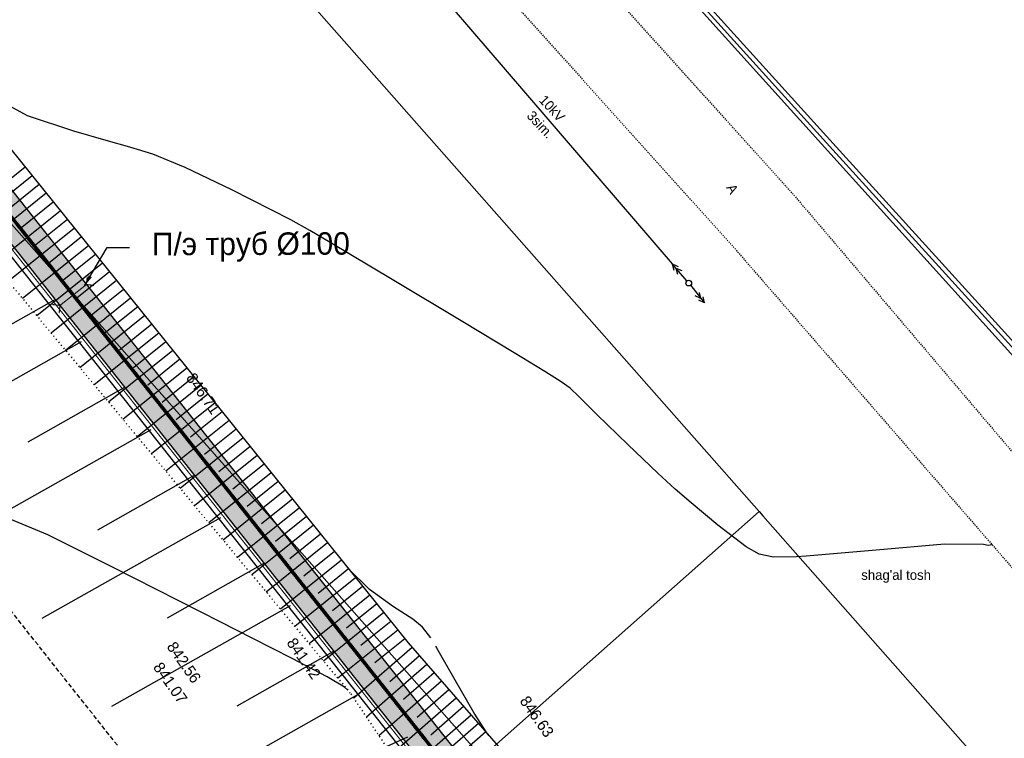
# Model space of a CAD drawing. Header units: millimetres. Extents: x 405709 to 406552, y 4254722 to 4255885.
# Tile 37 of 48: x 406001 to 406089, y 4255448 to 4255512. Entities that reach past the tile are written whole.
import ezdxf
from ezdxf import colors
from ezdxf.entities.mleader import LeaderData, LeaderLine
from ezdxf.math import Vec2, Vec3

# ---------------------------------------------------------------- set-up
doc = ezdxf.new("R2010")
doc.units = ezdxf.units.MM
doc.header["$LTSCALE"] = 0.5
for name, pattern in [('ACAD_ISO09W100', [45, 24, -3, 6, -3, 6, -3]), ('CONTI', [0]), ('Д_ТРОТ_ТРУБА', [3, 1.5, -1.5]), ('ДОРОГИ_СТРОЯЩ', [9, 8, -1]), ('Контура низ откосов  Штриховая 0.1-0.5 - - - - - - -', [0.6, 0.1, -0.5]), ('Штриховая 1 к 2', [3, 2, -1])]:
    doc.linetypes.add(name, pattern=pattern)
for name, color, linetype in [('(007) Здания', 7, 'Continuous'), ('(013) Газопровод', 30, 'ИК_Газопровод -------г--------'), ('(022) Возд. Линии', 7, 'Continuous'), ('(025) Дорога', 7, 'Continuous'), ('(028) Гидротехн.', 7, 'Continuous'), ('(031) Горизонтали', 42, 'Continuous'), ('(037) Контуры', 7, 'Continuous'), ('(040) Ограда', 7, 'Continuous'), ('PI_OTDEFAULT', 172, 'CONTI')]:
    doc.layers.add(name, color=color, linetype=linetype)
doc.styles.add('BM-431', font='txt')
doc.styles.add('IndorSoft_Drafting_type_A_00CC', font='IndorSoftDraftingTypeA.ttf', dxfattribs={"height": 0.2})
doc.styles.get("Standard").update_dxf_attribs({"font": 'arial.ttf'})
doc.linetypes.add('GAZ_VOZDUSH', pattern='A,1,-2,["~",Standard,S=3,R=0,X=-1.5,Y=-1.5],-1,10', length=14)
doc.linetypes.add('ИК_Газопровод -------г--------', pattern='A,9,-0.6,["Г",Standard,S=1.2,R=0,X=0,Y=-0.6],-1.2', length=10.8)
doc.linetypes.add('ОГРАДА_ДЕР', pattern='A,2.5,["|",Standard,S=0.8,R=0,X=0,Y=-0.8],2.5', length=5)
doc.linetypes.add('ограждение2', pattern='A,6.35,-2.54,[132,ltypeshp.shx,S=2.54,R=0,X=-2.54,Y=0],-2.54,25.4', length=36.83)

# ---------------------------------------------------------------- blocks, each defined once
blk = doc.blocks.new('*U24')
at = {"layer": '(028) Гидротехн.', "color": 5, "ltscale": 10}
for points in [[(1.848, -0.175), (4.679, 17.888)], [(6.258, -0.6), (7.779, 9.103)]]:
    blk.add_lwpolyline(points, dxfattribs=at)
blk = doc.blocks.new('*U25')
at = {"color": 0, "linetype": 'ByBlock', "lineweight": -2, "transparency": 16777216}
for p, rotation in [((406007.489, 4255481.733), 128.3704869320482), ((406013.696, 4255473.893), 128.3704869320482), ((406019.903, 4255466.053), 128.3704869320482), ((406026.111, 4255458.213), 128.3704869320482), ((406032.318, 4255450.373), 128.3704869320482), ((406038.476, 4255442.497), 123.2902412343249)]:
    blk.add_blockref('*U24', p, dxfattribs=dict(at, rotation=rotation))
blk = doc.blocks.new('strela1')
at = {"layer": '(022) Возд. Линии'}
for p, q in [((-2, 0), (-1.5, 0.25)), ((0, 0), (-2, 0)), ((-2, 0), (-1.5, -0.25)), ((-1.5, 0), (-1, 0.25)), ((-1.5, 0), (-1, -0.25))]:
    blk.add_line(p, q, dxfattribs=at)
blk = doc.blocks.new('strela2')
at = {"layer": '(022) Возд. Линии'}
for p, q in [((0, 0), (2, 0)), ((1.5, 0), (1, 0.25)), ((1.5, 0), (1, -0.25)), ((2, 0), (1.5, 0.25)), ((2, 0), (1.5, -0.25))]:
    blk.add_line(p, q, dxfattribs=at)
blk = doc.blocks.new('STOLB')
at = {"layer": '(022) Возд. Линии'}
blk.add_circle((0, 0), 0.25, dxfattribs=at)
blk = doc.blocks.new('вааоолшаеолеашл')
at = {"color": 5, "const_width": 0.1}
for points in [[(405817.731, 4255730.33), (405817.24, 4255729.839), (405816.75, 4255730.33)], [(405817.24, 4255729.839), (405817.24, 4255726.839)], [(405817.731, 4255726.348), (405817.24, 4255726.839), (405816.75, 4255726.348)]]:
    blk.add_lwpolyline(points, dxfattribs=at)
blk = doc.blocks.new('2')
at = {"color": 41, "true_color": 0xffd966, "const_width": 0.1}
blk.add_lwpolyline([(29473.69, 3307.14), (29473.69, 3310.14), (29470.69, 3310.14), (29470.69, 3307.14)], close=True, dxfattribs=at)
for points in [[(29473.42, 3309.84), (29470.97, 3309.84, 1), (29470.97, 3309.59), (29473.42, 3309.59, 1)], [(29473.42, 3309.3), (29470.97, 3309.3, 1), (29470.97, 3309.05), (29473.42, 3309.05, 1)], [(29473.42, 3308.76), (29470.97, 3308.76, 1), (29470.97, 3308.51), (29473.42, 3308.51, 1)], [(29473.42, 3308.22), (29470.97, 3308.22, 1), (29470.97, 3307.97), (29473.42, 3307.97, 1)], [(29473.42, 3307.68), (29470.97, 3307.68, 1), (29470.97, 3307.43), (29473.42, 3307.43, 1)]]:
    blk.add_lwpolyline(points, format="xyb", close=True, dxfattribs=at)
blk = doc.blocks.new('*U154')
at = {"xscale": 0.1049999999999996, "yscale": 0.1049999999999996, "zscale": 0.1049999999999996, "rotation": 179.9999999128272}
blk.add_blockref('2', (3094.738, 347.407), dxfattribs=at)
blk = doc.blocks.new('*U155')
at = {"color": 0, "linetype": 'ByBlock', "lineweight": -2, "transparency": 16777216, "rotation": 308.3704869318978}
for p in [(406000.792, 4255493.736), (406000.99, 4255493.485), (406001.189, 4255493.234), (406001.388, 4255492.983), (406001.586, 4255492.732), (406001.785, 4255492.481), (406001.984, 4255492.23), (406002.182, 4255491.979), (406002.381, 4255491.729), (406002.58, 4255491.478), (406002.778, 4255491.227), (406002.977, 4255490.976), (406003.175, 4255490.725), (406003.374, 4255490.474), (406003.573, 4255490.223), (406003.771, 4255489.972), (406003.97, 4255489.721), (406004.169, 4255489.471), (406004.367, 4255489.22), (406004.566, 4255488.969), (406004.765, 4255488.718), (406004.963, 4255488.467), (406005.162, 4255488.216), (406005.361, 4255487.965), (406005.559, 4255487.714), (406005.758, 4255487.464), (406005.956, 4255487.213), (406006.155, 4255486.962), (406006.354, 4255486.711), (406006.552, 4255486.46), (406006.751, 4255486.209), (406006.95, 4255485.958), (406007.148, 4255485.707), (406007.347, 4255485.456), (406007.546, 4255485.206), (406007.744, 4255484.955), (406007.943, 4255484.704), (406008.141, 4255484.453), (406008.34, 4255484.202), (406008.539, 4255483.951), (406008.737, 4255483.7), (406008.936, 4255483.449), (406009.135, 4255483.198), (406009.333, 4255482.948), (406009.532, 4255482.697), (406009.731, 4255482.446), (406009.929, 4255482.195), (406010.128, 4255481.944), (406010.326, 4255481.693), (406010.525, 4255481.442), (406010.724, 4255481.191), (406010.922, 4255480.941), (406011.121, 4255480.69), (406011.32, 4255480.439), (406011.518, 4255480.188), (406011.717, 4255479.937), (406011.916, 4255479.686), (406012.114, 4255479.435), (406012.313, 4255479.184), (406012.511, 4255478.933), (406012.71, 4255478.683), (406012.909, 4255478.432), (406013.107, 4255478.181), (406013.306, 4255477.93), (406013.505, 4255477.679), (406013.703, 4255477.428), (406013.902, 4255477.177), (406014.101, 4255476.926), (406014.299, 4255476.675), (406014.498, 4255476.425), (406014.696, 4255476.174), (406014.895, 4255475.923), (406015.094, 4255475.672), (406015.292, 4255475.421), (406015.491, 4255475.17), (406015.69, 4255474.919), (406015.888, 4255474.668), (406016.087, 4255474.418), (406016.286, 4255474.167), (406016.484, 4255473.916), (406016.683, 4255473.665), (406016.882, 4255473.414), (406017.08, 4255473.163), (406017.279, 4255472.912), (406017.477, 4255472.661), (406017.676, 4255472.41), (406017.875, 4255472.16), (406018.073, 4255471.909), (406018.272, 4255471.658), (406018.471, 4255471.407), (406018.669, 4255471.156), (406018.868, 4255470.905), (406019.067, 4255470.654), (406019.265, 4255470.403), (406019.464, 4255470.153), (406019.662, 4255469.902), (406019.861, 4255469.651), (406020.06, 4255469.4), (406020.258, 4255469.149), (406020.457, 4255468.898), (406020.656, 4255468.647), (406020.854, 4255468.396), (406021.053, 4255468.145), (406021.252, 4255467.895), (406021.45, 4255467.644), (406021.649, 4255467.393), (406021.847, 4255467.142), (406022.046, 4255466.891), (406022.245, 4255466.64), (406022.443, 4255466.389), (406022.642, 4255466.138), (406022.841, 4255465.887), (406023.039, 4255465.637), (406023.238, 4255465.386), (406023.437, 4255465.135), (406023.635, 4255464.884), (406023.834, 4255464.633), (406024.032, 4255464.382), (406024.231, 4255464.131), (406024.43, 4255463.88), (406024.628, 4255463.63), (406024.827, 4255463.379), (406025.026, 4255463.128), (406025.224, 4255462.877), (406025.423, 4255462.626), (406025.622, 4255462.375), (406025.82, 4255462.124), (406026.019, 4255461.873), (406026.218, 4255461.622), (406026.416, 4255461.372), (406026.615, 4255461.121), (406026.813, 4255460.87), (406027.012, 4255460.619), (406027.211, 4255460.368), (406027.409, 4255460.117), (406027.608, 4255459.866), (406027.807, 4255459.615), (406028.005, 4255459.364), (406028.204, 4255459.114), (406028.403, 4255458.863), (406028.601, 4255458.612), (406028.8, 4255458.361), (406028.998, 4255458.11), (406029.197, 4255457.859), (406029.396, 4255457.608), (406029.594, 4255457.357), (406029.793, 4255457.107), (406029.992, 4255456.856), (406030.19, 4255456.605), (406030.389, 4255456.354), (406030.588, 4255456.103), (406030.786, 4255455.852), (406030.985, 4255455.601), (406031.183, 4255455.35), (406031.382, 4255455.099), (406031.581, 4255454.849), (406031.779, 4255454.598), (406031.978, 4255454.347), (406032.177, 4255454.096), (406032.375, 4255453.845), (406032.574, 4255453.594), (406032.773, 4255453.343), (406032.971, 4255453.092), (406033.17, 4255452.841), (406033.368, 4255452.591), (406033.567, 4255452.34), (406033.766, 4255452.089), (406033.964, 4255451.838), (406034.163, 4255451.587), (406034.362, 4255451.336), (406034.56, 4255451.085), (406034.759, 4255450.834), (406034.958, 4255450.584), (406035.156, 4255450.333), (406035.355, 4255450.082), (406035.553, 4255449.831), (406035.752, 4255449.58), (406035.951, 4255449.329), (406036.149, 4255449.078), (406036.348, 4255448.827), (406036.547, 4255448.576), (406036.745, 4255448.326), (406036.944, 4255448.075)]:
    blk.add_blockref('*U154', p, dxfattribs=at)

msp = doc.modelspace()

# ---------------------------------------------------------------- hatches: boundary and pattern name
at = {"transparency": 33554687}
h = msp.add_hatch(dxfattribs=at)
h.set_pattern_fill('AR-HBONE', color=30, scale=0.005)
edge = h.paths.add_edge_path()
edge.add_line((406386.605, 4254899.202), (406388.733, 4254901.316))
edge.add_line((406182.571, 4255117.635), (406215.733, 4255080.214))
edge.add_line((406215.733, 4255080.214), (406248.837, 4255042.859))
edge.add_line((406248.837, 4255042.859), (406283.046, 4255007.734))
edge.add_line((406283.046, 4255007.734), (406318.267, 4254972.27))
edge.add_line((406318.267, 4254972.27), (406353.5, 4254936.793))
edge.add_line((406353.5, 4254936.793), (406388.733, 4254901.316))
edge.add_line((406388.733, 4254901.316), (406387.77, 4254900.359))
edge.add_line((406180.326, 4255115.645), (406213.488, 4255078.225))
edge.add_line((406213.488, 4255078.225), (406246.638, 4255040.816))
edge.add_line((406246.638, 4255040.816), (406280.907, 4255005.631))
edge.add_line((406280.907, 4255005.631), (406316.138, 4254970.156))
edge.add_line((406316.138, 4254970.156), (406351.372, 4254934.679))
edge.add_line((406351.372, 4254934.679), (406386.605, 4254899.202))
edge.add_line((406386.605, 4254899.202), (406386.921, 4254899.516))
edge.add_line((406182.571, 4255117.635), (406157.361, 4255152.307))
edge.add_line((406157.361, 4255152.307), (406147.036, 4255171.925))
edge.add_line((406147.036, 4255171.925), (406133.069, 4255198.46))
edge.add_line((406133.069, 4255198.46), (406131.101, 4255203.63))
edge.add_line((406131.101, 4255203.63), (406113.309, 4255250.394))
edge.add_line((406113.309, 4255250.394), (406102.625, 4255278.476))
edge.add_line((406102.625, 4255278.476), (406096.599, 4255297.625))
edge.add_line((406096.599, 4255297.625), (406081.876, 4255347.096))
edge.add_line((406081.876, 4255347.096), (406078.091, 4255359.836))
edge.add_line((406078.091, 4255359.836), (406072.139, 4255402.38))
edge.add_line((406072.139, 4255402.38), (406041.044, 4255445.313))
edge.add_line((406041.044, 4255445.313), (405903.099, 4255619.54))
edge.add_line((405903.099, 4255619.54), (405828.481, 4255714.884))
edge.add_line((405828.481, 4255714.884), (405791.314, 4255762.15))
edge.add_line((405788.956, 4255760.296), (405791.314, 4255762.15))
edge.add_line((405826.12, 4255713.033), (405788.956, 4255760.296))
edge.add_line((405900.742, 4255617.684), (405826.12, 4255713.033))
edge.add_line((406038.652, 4255443.501), (405900.742, 4255617.684))
edge.add_line((406069.271, 4255401.225), (406038.652, 4255443.501))
edge.add_line((406075.152, 4255359.198), (406069.271, 4255401.225))
edge.add_line((406079, 4255346.24), (406075.152, 4255359.198))
edge.add_line((406093.73, 4255296.746), (406079, 4255346.24))
edge.add_line((406099.789, 4255277.491), (406093.73, 4255296.746))
edge.add_line((406110.505, 4255249.327), (406099.789, 4255277.491))
edge.add_line((406128.297, 4255202.562), (406110.505, 4255249.327))
edge.add_line((406130.33, 4255197.223), (406128.297, 4255202.562))
edge.add_line((406144.381, 4255170.527), (406130.33, 4255197.223))
edge.add_line((406154.815, 4255150.702), (406144.381, 4255170.527))
edge.add_line((406180.326, 4255115.645), (406154.815, 4255150.702))

# ---------------------------------------------------------------- linework, layer by layer
at = {"layer": '(007) Здания', "color": 5, "linetype": 'Штриховая 1 к 2', "ltscale": 0.4}
msp.add_lwpolyline([(406165.116, 4255102.166), (406164.567, 4255102.785), (406137.838, 4255139.517), (406126.823, 4255160.444), (406112.289, 4255188.06), (406109.886, 4255194.369), (406092.093, 4255241.139), (406081.197, 4255269.775), (406074.946, 4255289.639), (406060.178, 4255339.262), (406056.118, 4255352.932), (406047.835, 4255392.551), (406022.366, 4255431.339), (405884.89, 4255604.974), (405810.25, 4255700.345), (405773.098, 4255747.593)], dxfattribs=at)
at = {"layer": '(007) Здания'}
msp.add_lwpolyline([(405853.167, 4255681.369), (405869.407, 4255662.639), (405879.357, 4255658.449), (405888.397, 4255646.519), (405889.197, 4255641.519), (405886.237, 4255637.599), (405894.277, 4255629.069), (405916.767, 4255600.979), (405939.557, 4255571.709), (405961.487, 4255548.579), (406035.597, 4255456.459), (406051.477, 4255438.249), (406072.087, 4255426.409), (406073.307, 4255403.779), (406104.827, 4255339.749)], dxfattribs=at)
at = {"layer": '(007) Здания', "color": 1, "linetype": 'Continuous', "elevation": 611.801}
for points in [[(405963.028, 4255537.381), (405963.035, 4255537.366), (405972.412, 4255525.364), (406042.185, 4255446.282), (406066.88, 4255468.168), (405997.811, 4255546.46), (405988.458, 4255558.438), (405988.381, 4255558.54)], [(406042.185, 4255446.274), (406066.88, 4255468.168), (406067.221, 4255467.781), (406095.724, 4255435.468), (406098.735, 4255430.636), (406101.289, 4255425.551), (406103.361, 4255420.26), (406104.945, 4255414.796), (406106.017, 4255409.22), (406073.573, 4255402.957), (406073.37, 4255404.39), (406072.559, 4255408.228), (406071.229, 4255411.923), (406069.419, 4255415.414), (406042.24, 4255446.219)]]:
    msp.add_lwpolyline(points, close=True, dxfattribs=at)
at = {"layer": '(013) Газопровод', "linetype": 'GAZ_VOZDUSH', "ltscale": 0.1, "flags": 128}
msp.add_lwpolyline([(405795.032, 4255855.358), (405794.965, 4255851.089), (405820.825, 4255796.919), (405845.737, 4255767.599), (405853.407, 4255759.449), (405874.177, 4255735.379), (405882.957, 4255723.389), (405901.149, 4255702.244), (405920.913, 4255680.446), (405929.377, 4255670.519), (405950.6, 4255645.324), (405988.506, 4255596.321), (406006.917, 4255570.939), (406043.149, 4255533.409), (406106.987, 4255462.669), (406127.107, 4255440.509), (406140.447, 4255362.659), (406150.767, 4255332.259), (406131.037, 4255325.589), (406156.057, 4255257.255), (406178.567, 4255199.289), (406192.407, 4255173.249), (406214.317, 4255146.799), (406218.807, 4255141.039), (406251.337, 4255103.819), (406291.847, 4255054.699), (406335.567, 4255005.629), (406337.087, 4255003.969), (406368.267, 4254969.819), (406407.117, 4254927.019), (406445.967, 4254886.799), (406445.967, 4254886.799), (406470.207, 4254860.189), (406472.017, 4254861.829), (406531.407, 4254800.609), (406536.733, 4254795.119)], dxfattribs=at)
at = {"layer": '(022) Возд. Линии', "elevation": 609.371}
msp.add_lwpolyline([(406036.249, 4255516.881), (406059.139, 4255490.224)], dxfattribs=at)
at = {"layer": '(025) Дорога', "linetype": 'Д_ТРОТ_ТРУБА', "ltscale": 0.1, "flags": 128}
for points in [[(405782.714, 4255860.237), (405783.467, 4255854.009), (405787.357, 4255836.299), (405796.387, 4255813.919), (405808.627, 4255795.739), (405843.717, 4255753.069), (405862.857, 4255731.199), (405891.097, 4255699.229), (405914.157, 4255672.749), (405943.537, 4255638.219), (405980.327, 4255590.229), (406010.067, 4255552.289), (406064.577, 4255491.749), (406108.757, 4255440.899), (406113.177, 4255434.059), (406118.117, 4255421.019), (406120.847, 4255408.439), (406126.977, 4255365.989), (406137.207, 4255327.489), (406160.857, 4255259.219), (406178.707, 4255213.809), (406200.097, 4255174.459), (406222.737, 4255145.749), (406254.787, 4255104.899), (406294.707, 4255057.739), (406338.637, 4255007.089), (406369.807, 4254978.529), (406414.237, 4254934.909), (406453.887, 4254898.609), (406488.527, 4254862.469), (406540.017, 4254812.339), (406547.477, 4254805.076)], [(405792.411, 4255859.925), (405792.617, 4255857.579), (405794.347, 4255837.839), (405802.997, 4255818.099), (405814.957, 4255799.589), (405842.787, 4255764.929), (405849.207, 4255758.389), (405869.347, 4255735.769), (405896.647, 4255703.709), (405919.567, 4255678.089), (405948.627, 4255643.749), (405986.027, 4255594.959), (406015.497, 4255556.649), (406069.887, 4255496.469), (406113.847, 4255444.769), (406118.737, 4255436.369), (406128.097, 4255410.099), (406133.827, 4255367.759), (406143.437, 4255331.109), (406167.007, 4255262.319), (406185.657, 4255218.649), (406206.367, 4255178.479), (406227.337, 4255150.259), (406260.627, 4255109.139), (406299.967, 4255062.749), (406343.977, 4255012.439), (406373.417, 4254985.149), (406419.047, 4254940.389), (406457.257, 4254905.719), (406493.927, 4254868.269), (406544.007, 4254818.779), (406552.146, 4254810.736)]]:
    msp.add_lwpolyline(points, dxfattribs=at)
at = {"layer": '(028) Гидротехн.', "color": 5, "ltscale": 10}
msp.add_lwpolyline([(406179.802, 4255115.181), (406179.78, 4255115.206), (406154.22, 4255150.331), (406143.761, 4255170.201), (406129.691, 4255196.935), (406127.643, 4255202.313), (406109.851, 4255249.078), (406099.128, 4255277.262), (406093.061, 4255296.541), (406078.329, 4255346.041), (406074.466, 4255359.049), (406065.682, 4255401.064), (406038.094, 4255443.079), (405900.192, 4255617.251), (405825.569, 4255712.601), (405788.406, 4255759.863)], dxfattribs=at)
at = {"layer": '(031) Горизонтали'}
for points in [[(406026.847, 4255493.199, 609), (406025.163, 4255494.155, 609), (406019.907, 4255496.829, 609), (406015.747, 4255498.819, 609), (406012.847, 4255500.009, 609), (406010.797, 4255500.639, 609), (406008.697, 4255501.239, 609), (406005.817, 4255502.069, 609), (406001.697, 4255503.429, 609), (405996.987, 4255505.979, 609), (405992.567, 4255509.969, 609), (405992.343, 4255510.225, 609)], [(406068.157, 4255464.089, 609), (406066.877, 4255464.359, 609), (406065.727, 4255465.019, 609), (406063.207, 4255466.959, 609), (406060.817, 4255468.949, 609), (406059.397, 4255470.149, 609), (406057.857, 4255471.569, 609), (406055.167, 4255474.129, 609), (406052.417, 4255476.799, 609), (406050.837, 4255478.379, 609), (406050.037, 4255479.149, 609), (406049.237, 4255479.729, 609), (406047.777, 4255480.639, 609), (406045.037, 4255482.319, 609), (406040.477, 4255485.079, 609), (406034.167, 4255488.849, 609), (406028.647, 4255492.129, 609), (406026.847, 4255493.199, 609)], [(406030.193, 4255452.276, 603.5), (406029.927, 4255452.499, 603.5), (406028.397, 4255453.419, 603.5), (406025.257, 4255455.069, 603.5), (406021.757, 4255456.849, 603.5), (406018.917, 4255458.299, 603.5), (406015.167, 4255460.209, 603.5), (406009.217, 4255463.239, 603.5), (406003.507, 4255466.099, 603.5), (406000.137, 4255467.469, 603.5)], [(406087.646, 4255465.197, 609), (406087.287, 4255465.149, 609), (406086.857, 4255465.209, 609), (406083.387, 4255465.249, 609), (406077.297, 4255464.729, 609), (406071.057, 4255464.189, 609), (406070.197, 4255464.129, 609), (406068.157, 4255464.089, 609)], [(406037.617, 4255456.899, 608.5), (406036.877, 4255457.869, 608.5), (406036.017, 4255458.569, 608.5), (406034.297, 4255459.659, 608.5), (406032.167, 4255461.209, 608.5), (406030.243, 4255463.115, 608.5)], [(406042.787, 4255448.214, 608.5), (406042.607, 4255448.449, 608.5), (406041.477, 4255450.199, 608.5), (406039.787, 4255453.119, 608.5), (406038.167, 4255455.979, 608.5), (406038.117, 4255456.069, 608.5), (406038.067, 4255456.149, 608.5)]]:
    msp.add_polyline3d(points, dxfattribs=at)
at = {"layer": '(037) Контуры', "linetype": 'Контура низ откосов  Штриховая 0.1-0.5 - - - - - - -'}
msp.add_lwpolyline([(405726.96, 4255839.418), (405745.517, 4255812.499), (405773.927, 4255767.739), (405784.527, 4255765.909), (405784.887, 4255762.029), (405813.747, 4255730.419), (405835.207, 4255703.079), (405841.327, 4255697.289), (405848.827, 4255677.499), (405868.127, 4255655.239), (405880.507, 4255644.009), (405879.947, 4255636.999), (405944.537, 4255555.459), (406030.497, 4255451.909), (406057.857, 4255411.099), (406087.337, 4255361.839)], dxfattribs=at)
at = {"layer": '(040) Ограда', "elevation": 609.775, "flags": 128}
msp.add_lwpolyline([(406040.057, 4255537.499), (406050.677, 4255525.579), (406073.447, 4255500.409), (406110.597, 4255459.479)], dxfattribs=at)
at = {"layer": '(040) Ограда', "linetype": 'ОГРАДА_ДЕР', "elevation": 609.775, "flags": 128}
msp.add_lwpolyline([(406040.356, 4255537.765), (406050.975, 4255525.846), (406073.743, 4255500.678), (406110.893, 4255459.748)], dxfattribs=at)
for p, q in [((406001.484, 4255498.862), (405998.497, 4255496.459)), ((406002.11, 4255498.083), (405996.148, 4255493.287)), ((406002.737, 4255497.305), (405999.762, 4255494.911)), ((406003.363, 4255496.526), (405997.425, 4255491.749)), ((406004.616, 4255494.969), (405998.702, 4255490.211)), ((406003.99, 4255495.747), (406001.026, 4255493.364)), ((406005.243, 4255494.19), (406002.291, 4255491.816)), ((406005.869, 4255493.411), (405999.978, 4255488.673)), ((406006.495, 4255492.633), (406003.556, 4255490.268)), ((406007.122, 4255491.854), (406001.255, 4255487.135)), ((406007.748, 4255491.076), (406004.821, 4255488.721)), ((406008.375, 4255490.297), (406002.532, 4255485.597)), ((406009.001, 4255489.518), (406006.086, 4255487.173)), ((406009.627, 4255488.74), (406003.809, 4255484.059)), ((406010.254, 4255487.961), (406007.35, 4255485.625)), ((406010.88, 4255487.182), (406005.085, 4255482.52)), ((406011.507, 4255486.404), (406008.615, 4255484.078)), ((406012.133, 4255485.625), (406006.362, 4255480.982)), ((406012.759, 4255484.846), (406009.88, 4255482.53)), ((406013.386, 4255484.068), (406007.639, 4255479.444)), ((406014.012, 4255483.289), (406011.145, 4255480.982)), ((406014.639, 4255482.511), (406008.916, 4255477.906)), ((406015.892, 4255480.953), (406010.193, 4255476.368)), ((406015.265, 4255481.732), (406012.41, 4255479.435)), ((406016.518, 4255480.175), (406013.674, 4255477.887)), ((406017.144, 4255479.396), (406011.469, 4255474.83)), ((406017.771, 4255478.617), (406014.939, 4255476.339)), ((406018.397, 4255477.839), (406012.746, 4255473.292)), ((406019.024, 4255477.06), (406016.204, 4255474.792)), ((406019.65, 4255476.281), (406014.023, 4255471.754)), ((406020.276, 4255475.503), (406017.469, 4255473.244)), ((406020.903, 4255474.724), (406015.3, 4255470.216)), ((406021.529, 4255473.945), (406018.734, 4255471.696)), ((406022.156, 4255473.167), (406016.576, 4255468.678)), ((406022.782, 4255472.388), (406019.998, 4255470.149)), ((406023.408, 4255471.61), (406017.853, 4255467.14)), ((406024.035, 4255470.831), (406021.263, 4255468.601)), ((406024.661, 4255470.052), (406019.13, 4255465.602)), ((406025.288, 4255469.274), (406022.528, 4255467.053)), ((406025.914, 4255468.495), (406020.407, 4255464.064)), ((406027.167, 4255466.938), (406021.683, 4255462.526)), ((406026.541, 4255467.716), (406023.793, 4255465.506)), ((406027.793, 4255466.159), (406025.058, 4255463.958)), ((406028.42, 4255465.38), (406022.96, 4255460.988)), ((406029.046, 4255464.602), (406026.322, 4255462.41)), ((406029.673, 4255463.823), (406024.237, 4255459.45)), ((406030.299, 4255463.044), (406027.587, 4255460.863)), ((406030.925, 4255462.266), (406025.514, 4255457.912)), ((406031.552, 4255461.487), (406028.852, 4255459.315)), ((406032.178, 4255460.709), (406026.79, 4255456.374)), ((406032.805, 4255459.93), (406030.117, 4255457.767)), ((406033.431, 4255459.151), (406028.067, 4255454.836)), ((406034.058, 4255458.373), (406031.382, 4255456.22)), ((406034.684, 4255457.594), (406029.344, 4255453.298)), ((406035.31, 4255456.815), (406032.646, 4255454.672)), ((406035.953, 4255456.05), (406030.758, 4255451.52)), ((406036.61, 4255455.297), (406033.964, 4255452.99)), ((406037.267, 4255454.544), (406031.88, 4255449.846)), ((406037.924, 4255453.791), (406035.182, 4255451.4)), ((406038.58, 4255453.038), (406033.002, 4255448.173)), ((406039.237, 4255452.285), (406036.4, 4255449.81)), ((406039.894, 4255451.531), (406034.124, 4255446.499)), ((406040.551, 4255450.778), (406037.618, 4255448.22)), ((406041.208, 4255450.025), (406035.246, 4255444.826)), ((406042.521, 4255448.519), (406036.368, 4255443.152)), ((406041.865, 4255449.272), (406038.836, 4255446.631))]:
    msp.add_line(p, q)
at = {"color": 1}
msp.add_lwpolyline([(406075.152, 4255359.198), (406069.271, 4255401.225), (406038.652, 4255443.501), (405900.742, 4255617.684), (405826.12, 4255713.033), (405788.956, 4255760.296), (405791.314, 4255762.15), (405828.481, 4255714.884), (405903.099, 4255619.54), (406041.044, 4255445.313), (406072.139, 4255402.38), (406078.091, 4255359.836)], dxfattribs=at)
at = {"color": 2, "const_width": 0.3}
msp.add_lwpolyline([(406387.669, 4254900.259), (406352.436, 4254935.736), (406317.203, 4254971.213), (406281.977, 4255006.682), (406247.738, 4255041.838), (406214.61, 4255079.22), (406181.496, 4255116.586), (406156.092, 4255151.497), (406145.708, 4255171.226), (406131.7, 4255197.842), (406129.699, 4255203.096), (406111.907, 4255249.86), (406101.207, 4255277.984), (406095.165, 4255297.185), (406080.438, 4255346.668), (406076.622, 4255359.517), (406070.705, 4255401.802), (406039.848, 4255444.407), (405901.921, 4255618.612), (405827.3, 4255713.959), (405790.135, 4255761.223)], dxfattribs=at)
at = {"color": 1, "linetype": 'ACAD_ISO09W100', "true_color": 0xff0000}
msp.add_lwpolyline([(406387.669, 4254900.259), (406352.436, 4254935.736), (406317.203, 4254971.213), (406281.977, 4255006.682), (406247.738, 4255041.838), (406214.61, 4255079.22), (406181.496, 4255116.586), (406156.092, 4255151.497), (406145.708, 4255171.226), (406131.7, 4255197.842), (406129.699, 4255203.096), (406111.907, 4255249.86), (406101.207, 4255277.984), (406095.165, 4255297.185), (406080.438, 4255346.668), (406076.622, 4255359.517), (406070.705, 4255401.802), (406039.848, 4255444.407), (405901.921, 4255618.612), (405827.3, 4255713.959), (405790.135, 4255761.223)], dxfattribs=at)
at = {"color": 0, "linetype": 'ограждение2', "ltscale": 0.025, "const_width": 0.1}
msp.add_lwpolyline([(406386.427, 4254899.026), (406351.194, 4254934.503), (406315.961, 4254969.98), (406280.729, 4255005.455), (406246.455, 4255040.646), (406213.3, 4255078.059), (406180.131, 4255115.488), (406154.603, 4255150.57), (406144.16, 4255170.411), (406130.102, 4255197.12), (406128.064, 4255202.473), (406110.272, 4255249.238), (406099.553, 4255277.409), (406093.491, 4255296.673), (406078.761, 4255346.169), (406074.907, 4255359.144), (406069.032, 4255401.128), (406038.452, 4255443.35), (405900.546, 4255617.529), (405825.924, 4255712.878), (405788.759, 4255760.141)], dxfattribs=at)

# ---------------------------------------------------------------- block references
at = {"layer": '(022) Возд. Линии'}
for name, p, rotation in [('strela2', (406060.444, 4255488.709, 609.254), 130.7235929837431), ('STOLB', (406060.607, 4255488.519, 609.254), 130.7235929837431), ('strela1', (406060.763, 4255488.321, 609.254), 128.3310791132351)]:
    msp.add_blockref(name, p, dxfattribs=dict(at, rotation=rotation))
for name in ['*U25', '*U155']:
    msp.add_blockref(name, (0, 0))
at = {"rotation": 128.3704869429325}
msp.add_blockref('вааоолшаеолеашл', (3994462.031, 6579039.25), dxfattribs=at)

# ---------------------------------------------------------------- texts
at = {"layer": '(022) Возд. Линии', "style": 'BM-431'}
for s, p in [('10kV', (406047.199, 4255504.774, 1221.177)), ('3sim.', (406046.107, 4255503.377, 1221.177))]:
    msp.add_text(s, height=0.875, rotation=312.83358, dxfattribs=at).set_placement(p)
at = {"layer": '(025) Дорога', "linetype": 'ДОРОГИ_СТРОЯЩ', "style": 'BM-431'}
msp.add_text('A', height=0.875, rotation=299.39084, dxfattribs=at).set_placement((406063.932, 4255497.042))
at = {"layer": '(037) Контуры', "color": 0, "linetype": 'ByBlock', "style": 'BM-431'}
msp.add_text("shag'al tosh", height=0.875, dxfattribs=at).set_placement((406075.978, 4255462.074, 609.254))
at = {"layer": 'PI_OTDEFAULT', "color": 250, "ltscale": 3, "style": 'BM-431'}
for s, p in [('846.71', (406015.768, 4255480.071)), ('842.56', (406014.048, 4255456.111)), ('841.42', (406024.728, 4255456.461)), ('841.07', (406012.838, 4255454.281)), ('846.63', (406045.498, 4255451.281))]:
    msp.add_text(s, height=1, rotation=305, dxfattribs=at).set_placement(p)

# ---------------------------------------------------------------- leaders
at = {"color": 5}
ml = msp.add_multileader_mtext('Standard', dxfattribs=at)
ml.set_content('П/э труб %%C100', color=5, style='IndorSoft_Drafting_type_A_00CC')
ml.set_leader_properties()
ml.build(insert=Vec2(0, 0))
ml.multileader.update_dxf_attribs({"dogleg_length": 2, "arrow_head_size": 0})
ctx = ml.context
ctx.base_point, ctx.char_height, ctx.arrow_head_size, ctx.plane_origin, ctx.plane_x_axis, ctx.plane_y_axis = Vec3(406010.773, 4255491.706), 2, 0, Vec3(406006.779, 4255488.263), Vec3(0.999994, 0.003342), Vec3(-0.003342, 0.999994)
notes = []
notes.append((ctx, [(0, (1, 1, 0), (406008.773, 4255491.7), (0.999994, 0.003342), 2, [(0, [(406006.779, 4255488.263)], 0, [])])]))
ctx.mtext.insert, ctx.mtext.text_direction, ctx.mtext.rotation, ctx.mtext.flow_direction = Vec3(406012.769, 4255492.999), Vec3(0.999994, 0.003342), 0.003342, 5
for ctx, leaders in notes:
    for number, flags, end, landing, length, lines in leaders:
        leader = LeaderData()
        leader.index, (leader.has_last_leader_line, leader.has_dogleg_vector, leader.attachment_direction) = number, flags
        leader.last_leader_point, leader.dogleg_vector, leader.dogleg_length = Vec3(end), Vec3(landing), length
        for number, points, colour, breaks in lines:
            line = LeaderLine()
            line.index, line.vertices, line.color, line.breaks = number, Vec3.list(points), colors.encode_raw_color(colour), breaks
            leader.lines.append(line)
        ctx.leaders.append(leader)

doc.saveas('drawing.dxf')
